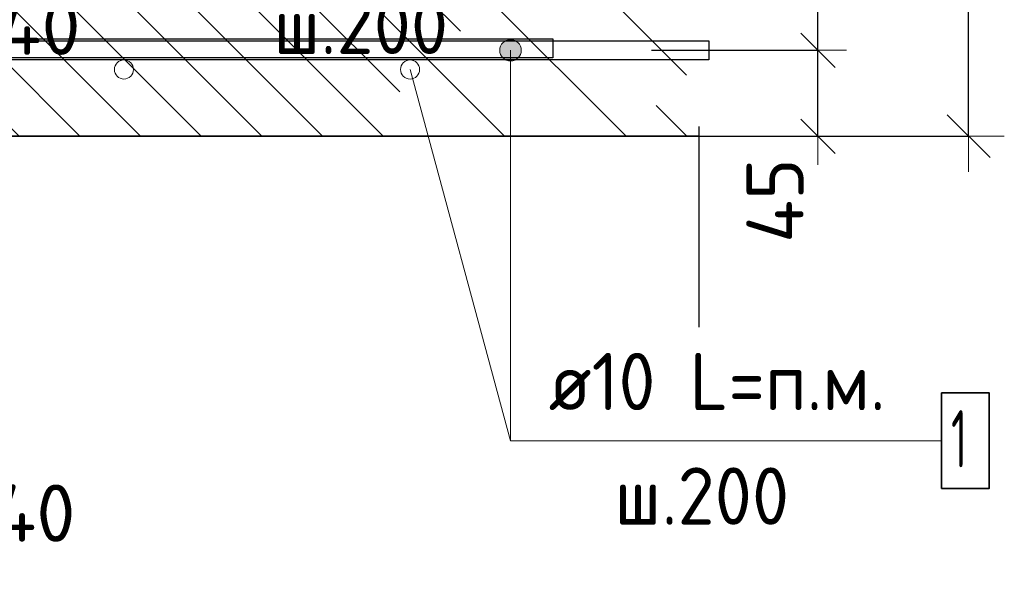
# Model space of a CAD drawing. Header units: metres. Extents: x -38 to 97, y -15 to 21.
# Tile 54 of 111: x 72.543 to 73.059, y 4.036 to 4.332. Entities that reach past the tile are written whole.
import ezdxf

# ---------------------------------------------------------------- set-up
doc = ezdxf.new("R2010")
doc.units = ezdxf.units.M
doc.header["$PDMODE"] = 65
doc.linetypes.add('______4', pattern=[0.135, 0.105, -0.03])
for name, color, linetype, lineweight in [('XR$4$Арм. стержнями нижней зоны', 180, 'Continuous', 35), ('XR$4$Размерная линия (1)', 7, 'Continuous', 13), ('XR$6$Арм. стержнями нижней зоны', 180, 'Continuous', 35), ('XR$6$Арм.стержн. Арматура края', 96, 'Continuous', 35), ('XR$6$Размерная линия (1)', 7, 'Continuous', 13), ('XR$6$Размерная линия_ общее', 7, 'Continuous', 13)]:
    doc.layers.add(name, color=color, linetype=linetype, lineweight=lineweight)
doc.styles.add('ISOCPEUR', font='txt')
doc.dimstyles.new('DIMSTYLE_10', dxfattribs={"dimtxt": 0.033, "dimasz": 0.0375, "dimexe": 0, "dimexo": 0, "dimgap": 0.0165, "dimtad": 2, "dimdec": 0, "dimlfac": 1000, "dimrnd": 1, "dimzin": 12, "dimdsep": 46, "dimtxsty": 'ISOCPEUR', "dimblk1": 'ALL_ML_STRICH', "dimblk2": 'ALL_ML_STRICH', "dimsah": 1, "dimcen": 0, "dimclrd": 7, "dimclre": 256, "dimclrt": 7, "dimadec": 0, "dimazin": 0, "dimtfac": 1, "dimtdec": 0, "dimtix": 1, "dimtmove": 2, "dimatfit": 3, "dimfxl": 0, "dimtzin": 0, "dimlwd": 0, "dimlwe": -3, "dimarcsym": 0})
doc.dimstyles.new('DIMSTYLE_14', dxfattribs={"dimtxt": 0.03, "dimasz": 0.03, "dimexe": 0, "dimexo": 0, "dimgap": 0.015, "dimtad": 2, "dimdec": 0, "dimlfac": 1000, "dimrnd": 1, "dimzin": 12, "dimdsep": 46, "dimtxsty": 'ISOCPEUR', "dimblk1": 'ALL_ML_STRICH', "dimblk2": 'ALL_ML_STRICH', "dimsah": 1, "dimcen": 0, "dimclrd": 7, "dimclre": 256, "dimclrt": 7, "dimadec": 0, "dimazin": 0, "dimtfac": 1, "dimtdec": 0, "dimtix": 1, "dimtmove": 2, "dimatfit": 3, "dimfxl": 0, "dimtzin": 0, "dimlwd": 0, "dimlwe": -3, "dimarcsym": 0})
doc.dimstyles.new('DIMSTYLE_16', dxfattribs={"dimtxt": 0.03, "dimasz": 0.03, "dimexe": 0, "dimexo": 0, "dimgap": 0.015, "dimtad": 2, "dimdec": 0, "dimlfac": 1000, "dimrnd": 1, "dimzin": 12, "dimdsep": 46, "dimtxsty": 'ISOCPEUR', "dimblk1": 'ALL_ML_STRICH', "dimblk2": 'ALL_ML_STRICH', "dimsah": 1, "dimcen": 0, "dimclrd": 7, "dimclre": 256, "dimclrt": 7, "dimadec": 0, "dimazin": 0, "dimtfac": 1, "dimtdec": 0, "dimtix": 1, "dimtmove": 2, "dimatfit": 3, "dimfxl": 0, "dimtvp": 1.2, "dimtzin": 0, "dimlwd": 0, "dimlwe": -3, "dimarcsym": 0})
doc.dimstyles.new('DIMSTYLE_25', dxfattribs={"dimtxt": 0.03, "dimasz": 0.03, "dimexe": 0, "dimexo": 0, "dimgap": 0.015, "dimtad": 2, "dimdec": 0, "dimlfac": 1000, "dimrnd": 5, "dimzin": 12, "dimdsep": 46, "dimtxsty": 'ISOCPEUR', "dimblk1": 'ALL_ML_STRICH', "dimblk2": 'ALL_ML_STRICH', "dimsah": 1, "dimcen": 0, "dimclrd": 7, "dimclre": 256, "dimclrt": 7, "dimadec": 0, "dimazin": 0, "dimtfac": 1, "dimtdec": 0, "dimtix": 1, "dimtmove": 2, "dimatfit": 3, "dimfxl": 0, "dimtvp": 1.2, "dimtzin": 0, "dimlwd": 0, "dimlwe": -3, "dimarcsym": 0})

# ---------------------------------------------------------------- blocks, each defined once
blk = doc.blocks.new('ALL_ML_STRICH')
at = {"color": 0, "linetype": 'ByBlock', "lineweight": -2}
for p, q in [((0, -0.5), (0, 0.5)), ((-0.3, -0.3), (0.3, 0.3)), ((-1, 0), (0.5, 0))]:
    blk.add_line(p, q, dxfattribs=at)
blk = doc.blocks.new('*D173')
at = {"layer": 'DEFPOINTS', "color": 7, "linetype": 'Continuous', "lineweight": 13, "transparency": 33554687}
for p in [(72.47266, 4.42139), (72.51262, 4.38139), (72.47266, 4.30616)]:
    blk.add_point(p, dxfattribs=at)
at = {"layer": 'XR$4$Размерная линия (1)', "color": 9, "linetype": 'Continuous', "lineweight": -2, "true_color": 0xc7c7c7, "transparency": 33554687}
for p, q in [((72.47266, 4.40139), (72.47266, 4.30616)), ((72.51262, 4.36139), (72.51262, 4.30616))]:
    blk.add_line(p, q, dxfattribs=at)
at = {"layer": 'XR$4$Размерная линия (1)', "color": 7, "linetype": 'Continuous', "lineweight": -2, "transparency": 33554687}
blk.add_line((72.47266, 4.30616), (72.51262, 4.30616), dxfattribs=at)
at = {"layer": 'XR$4$Размерная линия (1)', "color": 7, "linetype": 'Continuous', "lineweight": 13, "transparency": 33554687, "xscale": 0.03, "yscale": 0.03, "zscale": 0.03, "rotation": 180}
blk.add_blockref('ALL_ML_STRICH', (72.47266, 4.30616), dxfattribs=at)
at = {"layer": 'XR$4$Размерная линия (1)', "color": 7, "linetype": 'Continuous', "lineweight": 13, "transparency": 33554687, "xscale": 0.03, "yscale": 0.03, "zscale": 0.03}
blk.add_blockref('ALL_ML_STRICH', (72.51262, 4.30616), dxfattribs=at)
at = {"layer": 'XR$4$Размерная линия (1)', "color": 7, "linetype": 'Continuous', "lineweight": 13, "transparency": 33554687, "insert": (72.55296, 4.32836), "char_height": 0.03, "width": 0.06, "attachment_point": 5, "style": 'ISOCPEUR'}
blk.add_mtext('\\A1;{40}', dxfattribs=at)
blk = doc.blocks.new('*D480')
at = {"layer": 'DEFPOINTS', "color": 7, "linetype": 'Continuous', "lineweight": 13, "transparency": 33554687}
for p in [(72.86852, 4.47078), (72.86852, 4.27078), (73.04007, 4.27078)]:
    blk.add_point(p, dxfattribs=at)
at = {"layer": 'XR$6$Размерная линия_ общее', "color": 253, "linetype": 'Continuous', "lineweight": -2, "true_color": 0xa0a0a0, "transparency": 33554687}
for p, q in [((72.88852, 4.47078), (73.04007, 4.47078)), ((72.88852, 4.27078), (73.04007, 4.27078))]:
    blk.add_line(p, q, dxfattribs=at)
at = {"layer": 'XR$6$Размерная линия_ общее', "color": 7, "linetype": 'Continuous', "lineweight": -2, "transparency": 33554687}
blk.add_line((73.04007, 4.27078), (73.04007, 4.47078), dxfattribs=at)
at = {"layer": 'XR$6$Размерная линия_ общее', "color": 7, "linetype": 'Continuous', "lineweight": 13, "transparency": 33554687, "xscale": 0.0375, "yscale": 0.0375, "zscale": 0.0375}
for p, rotation in [((73.04007, 4.47078), 90), ((73.04007, 4.27078), 270)]:
    blk.add_blockref('ALL_ML_STRICH', p, dxfattribs=dict(at, rotation=rotation))
at = {"layer": 'XR$6$Размерная линия_ общее', "color": 7, "linetype": 'Continuous', "lineweight": 13, "transparency": 33554687, "insert": (73.01607, 4.37243), "char_height": 0.033, "width": 0.099, "attachment_point": 5, "rotation": 90, "style": 'ISOCPEUR'}
blk.add_mtext('\\A1;{200}', dxfattribs=at)
blk = doc.blocks.new('*D551')
at = {"layer": 'DEFPOINTS', "color": 7, "linetype": 'Continuous', "lineweight": 13, "transparency": 33554687}
for p in [(72.85381, 4.31578), (72.86666, 4.27078), (72.9611, 4.27078)]:
    blk.add_point(p, dxfattribs=at)
at = {"layer": 'XR$6$Размерная линия (1)', "color": 9, "linetype": 'Continuous', "lineweight": -2, "true_color": 0xc7c7c7, "transparency": 33554687}
for p, q in [((72.87381, 4.31578), (72.9611, 4.31578)), ((72.88666, 4.27078), (72.9611, 4.27078))]:
    blk.add_line(p, q, dxfattribs=at)
at = {"layer": 'XR$6$Размерная линия (1)', "color": 7, "linetype": 'Continuous', "lineweight": -2, "transparency": 33554687}
blk.add_line((72.9611, 4.27078), (72.9611, 4.31578), dxfattribs=at)
at = {"layer": 'XR$6$Размерная линия (1)', "color": 7, "linetype": 'Continuous', "lineweight": 13, "transparency": 33554687, "xscale": 0.03, "yscale": 0.03, "zscale": 0.03}
for p, rotation in [((72.9611, 4.31578), 90), ((72.9611, 4.27078), 270)]:
    blk.add_blockref('ALL_ML_STRICH', p, dxfattribs=dict(at, rotation=rotation))
at = {"layer": 'XR$6$Размерная линия (1)', "color": 7, "linetype": 'Continuous', "lineweight": 13, "transparency": 33554687, "insert": (72.9386, 4.23703), "char_height": 0.03, "width": 0.06, "attachment_point": 5, "rotation": 90, "style": 'ISOCPEUR'}
blk.add_mtext('\\A1;{45}', dxfattribs=at)
blk = doc.blocks.new('*D552')
at = {"layer": 'DEFPOINTS', "color": 7, "linetype": 'Continuous', "lineweight": 13, "transparency": 33554687}
for p in [(72.89397, 4.43978), (72.85381, 4.31578), (72.9611, 4.31578)]:
    blk.add_point(p, dxfattribs=at)
at = {"layer": 'XR$6$Размерная линия (1)', "color": 9, "linetype": 'Continuous', "lineweight": -2, "true_color": 0xc7c7c7, "transparency": 33554687}
for p, q in [((72.91397, 4.43978), (72.9611, 4.43978)), ((72.87381, 4.31578), (72.9611, 4.31578))]:
    blk.add_line(p, q, dxfattribs=at)
at = {"layer": 'XR$6$Размерная линия (1)', "color": 7, "linetype": 'Continuous', "lineweight": -2, "transparency": 33554687}
blk.add_line((72.9611, 4.31578), (72.9611, 4.43978), dxfattribs=at)
at = {"layer": 'XR$6$Размерная линия (1)', "color": 7, "linetype": 'Continuous', "lineweight": 13, "transparency": 33554687, "xscale": 0.03, "yscale": 0.03, "zscale": 0.03}
for p, rotation in [((72.9611, 4.43978), 90), ((72.9611, 4.31578), 270)]:
    blk.add_blockref('ALL_ML_STRICH', p, dxfattribs=dict(at, rotation=rotation))
at = {"layer": 'XR$6$Размерная линия (1)', "color": 7, "linetype": 'Continuous', "lineweight": 13, "transparency": 33554687, "insert": (72.9386, 4.38078), "char_height": 0.03, "width": 0.09, "attachment_point": 5, "rotation": 90, "style": 'ISOCPEUR'}
blk.add_mtext('\\A1;{124}', dxfattribs=at)
blk = doc.blocks.new('*D617')
at = {"layer": 'DEFPOINTS', "color": 7, "linetype": 'Continuous', "lineweight": 13, "transparency": 33554687}
for p in [(72.4672, 4.15078), (72.5072, 4.11078), (72.4672, 4.05102)]:
    blk.add_point(p, dxfattribs=at)
at = {"layer": 'XR$6$Размерная линия (1)', "color": 9, "linetype": 'Continuous', "lineweight": -2, "true_color": 0xc7c7c7, "transparency": 33554687}
for p, q in [((72.4672, 4.13078), (72.4672, 4.05102)), ((72.5072, 4.09078), (72.5072, 4.05102))]:
    blk.add_line(p, q, dxfattribs=at)
at = {"layer": 'XR$6$Размерная линия (1)', "color": 7, "linetype": 'Continuous', "lineweight": -2, "transparency": 33554687}
blk.add_line((72.4672, 4.05102), (72.5072, 4.05102), dxfattribs=at)
at = {"layer": 'XR$6$Размерная линия (1)', "color": 7, "linetype": 'Continuous', "lineweight": 13, "transparency": 33554687, "xscale": 0.03, "yscale": 0.03, "zscale": 0.03, "rotation": 180}
blk.add_blockref('ALL_ML_STRICH', (72.4672, 4.05102), dxfattribs=at)
at = {"layer": 'XR$6$Размерная линия (1)', "color": 7, "linetype": 'Continuous', "lineweight": 13, "transparency": 33554687, "xscale": 0.03, "yscale": 0.03, "zscale": 0.03}
blk.add_blockref('ALL_ML_STRICH', (72.5072, 4.05102), dxfattribs=at)
at = {"layer": 'XR$6$Размерная линия (1)', "color": 7, "linetype": 'Continuous', "lineweight": 13, "transparency": 33554687, "insert": (72.55028, 4.07331), "char_height": 0.03, "width": 0.06, "attachment_point": 5, "style": 'ISOCPEUR'}
blk.add_mtext('\\A1;{40}', dxfattribs=at)

msp = doc.modelspace()

# ---------------------------------------------------------------- hatches: boundary and pattern name
at = {"linetype": 'Continuous', "lineweight": 13, "transparency": 33554687}
h = msp.add_hatch(dxfattribs=at)
h.set_pattern_fill('__________540', scale=0.015, style=0, pattern_type=2)
h.set_pattern_definition([(135, (0, 0), (-0.031819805, -0.031819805), [0.4, -0.05, 0, -0.05]), (135, (-0.01591, -0.01591), (-0.031819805, -0.031819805), [0.8, -0.1, 0.1, -0.1])])
h.paths.add_polyline_path([(72.2872, 4.47078), (72.2872, 4.35078), (72.2072, 4.31078), (72.2072, 4.27078), (72.89885, 4.27078), (72.89885, 4.47078)], flags=0)
at = {"layer": 'XR$6$Арм. стержнями нижней зоны', "linetype": 'Continuous', "lineweight": 13, "transparency": 33554687}
for points in [[(72.79709, 4.32062), (72.80272, 4.32062), (72.79991, 4.32141)], [(72.79428, 4.31578), (72.80553, 4.31578), (72.80474, 4.3186)], [(72.79428, 4.31578), (72.80474, 4.3186), (72.79507, 4.3186)], [(72.79507, 4.3186), (72.80474, 4.3186), (72.80272, 4.32062)], [(72.79507, 4.3186), (72.80272, 4.32062), (72.79709, 4.32062)], [(72.79507, 4.31297), (72.80553, 4.31578), (72.79428, 4.31578)], [(72.79507, 4.31297), (72.80474, 4.31297), (72.80553, 4.31578)], [(72.79709, 4.31095), (72.80474, 4.31297), (72.79507, 4.31297)], [(72.79709, 4.31095), (72.80272, 4.31095), (72.80474, 4.31297)], [(72.80272, 4.31095), (72.79709, 4.31095), (72.79991, 4.31016)]]:
    msp.add_hatch(color=7, dxfattribs=at).paths.add_polyline_path(points)

# ---------------------------------------------------------------- linework, layer by layer
at = {"color": 7, "linetype": '______4', "lineweight": 25, "transparency": 33554687}
msp.add_line((72.89885, 4.17078), (72.89885, 4.57078), dxfattribs=at)
at = {"color": 7, "linetype": 'Continuous', "lineweight": 13, "transparency": 33554687}
msp.add_line((72.74723, 4.30573), (72.79991, 4.11125), dxfattribs=at)
at = {"color": 7, "linetype": 'Continuous', "lineweight": 35, "transparency": 33554687}
msp.add_line((72.5072, 4.27078), (72.89885, 4.27078), dxfattribs=at)
at = {"color": 7, "linetype": 'Continuous', "lineweight": 13, "transparency": 33554687}
for centre in [(72.59723, 4.30573), (72.74723, 4.30573)]:
    msp.add_circle(centre, 0.005, dxfattribs=at)
at = {"layer": 'XR$6$Арм. стержнями нижней зоны', "color": 7, "linetype": 'Continuous', "lineweight": 13, "transparency": 33554687}
for p, q in [((72.79991, 4.32141), (72.79991, 4.32141)), ((72.79428, 4.31578), (72.79428, 4.31578)), ((72.79991, 4.11125), (72.79991, 4.31578)), ((72.80553, 4.31578), (72.80553, 4.31578)), ((72.79991, 4.31016), (72.79991, 4.31016)), ((72.79991, 4.11125), (73.02591, 4.11125))]:
    msp.add_line(p, q, dxfattribs=at)
at = {"layer": 'XR$6$Арм. стержнями нижней зоны', "color": 4, "linetype": 'Continuous', "lineweight": 25, "transparency": 33554687}
msp.add_lwpolyline([(72.30715, 4.32078), (72.90385, 4.32078), (72.90385, 4.31078), (72.30715, 4.31078), (72.30715, 4.32078)], dxfattribs=at)
at = {"layer": 'XR$6$Арм. стержнями нижней зоны', "color": 7, "linetype": 'Continuous', "lineweight": 35, "transparency": 33554687}
msp.add_lwpolyline([(73.02591, 4.08625), (73.05091, 4.08625), (73.05091, 4.13625), (73.02591, 4.13625), (73.02591, 4.08625)], dxfattribs=at)
at = {"layer": 'XR$6$Арм. стержнями нижней зоны', "color": 7, "linetype": 'Continuous', "lineweight": 13, "transparency": 33554687}
msp.add_circle((72.79991, 4.31578), 0.00563, dxfattribs=at)
at = {"layer": 'XR$6$Арм.стержн. Арматура края', "color": 4, "linetype": 'Continuous', "lineweight": 25, "transparency": 33554687}
for points in [[(72.35137, 4.32178), (72.82212, 4.32178), (72.82212, 4.31178)], [(72.82212, 4.31178), (72.35068, 4.31178)]]:
    msp.add_lwpolyline(points, dxfattribs=at)

# ---------------------------------------------------------------- texts
at = {"layer": 'XR$4$Арм. стержнями нижней зоны', "color": 7, "linetype": 'Continuous', "lineweight": 25, "transparency": 33554687, "insert": (72.67559, 4.31382), "char_height": 0.03, "width": 0.1311996, "attachment_point": 7, "style": 'ISOCPEUR'}
msp.add_mtext('\\W0.95;ш.200 ', dxfattribs=at)
at = {"layer": 'XR$6$Арм. стержнями нижней зоны', "color": 7, "linetype": 'Continuous', "lineweight": 25, "transparency": 33554687, "char_height": 0.03, "attachment_point": 7, "style": 'ISOCPEUR'}
for s, insert, width in [('\\W0.94;ø10 L=п.м.', (72.81991, 4.12725), 0.1999832), ('\\W0.56;1', (73.03091, 4.09725), 0.0233333), ('\\W0.95;ш.200 ', (72.85441, 4.06725), 0.1311996)]:
    msp.add_mtext(s, dxfattribs=dict(at, insert=insert, width=width))

# ---------------------------------------------------------------- dimensions: what is measured, and where the dimension line sits
at = {"layer": 'XR$4$Размерная линия (1)', "color": 7, "linetype": 'Continuous', "lineweight": 13, "transparency": 33554687}
dim = msp.add_linear_dim(base=(72.51262, 4.30616), p1=(72.47266, 4.40139), p2=(72.51262, 4.36139), dimstyle='DIMSTYLE_16', override={"dimpost": '<>', "dimclrd": 7, "dimclre": 9, "dimclrt": 7, "dimlwd": 0, "dimlwe": 65533}, dxfattribs=at)
dim.commit()
dim.dimension.update_dxf_attribs({"geometry": '*D173', "text_midpoint": (72.55296, 4.32836), "dimtype": 160})
at = {"layer": 'XR$6$Размерная линия (1)', "color": 7, "linetype": 'Continuous', "lineweight": 13, "transparency": 33554687}
for base, p1, p2, dimstyle, picture, middle in [((72.9611, 4.43978), (72.87381, 4.31578), (72.91397, 4.43978), 'DIMSTYLE_14', '*D552', (72.9386, 4.38078)), ((72.9611, 4.31578), (72.88666, 4.27078), (72.87381, 4.31578), 'DIMSTYLE_16', '*D551', (72.9386, 4.23703))]:
    dim = msp.add_linear_dim(base=base, p1=p1, p2=p2, angle=90, dimstyle=dimstyle, override={"dimpost": '<>', "dimclrd": 7, "dimclre": 9, "dimclrt": 7, "dimlwd": 0, "dimlwe": 65533}, dxfattribs=at)
    dim.commit()
    dim.dimension.update_dxf_attribs({"geometry": picture, "text_midpoint": middle, "dimtype": 160})
dim = msp.add_linear_dim(base=(72.5072, 4.05102), p1=(72.4672, 4.13078), p2=(72.5072, 4.09078), dimstyle='DIMSTYLE_25', override={"dimpost": '<>', "dimclrd": 7, "dimclre": 9, "dimclrt": 7, "dimlwd": 0, "dimlwe": 65533}, dxfattribs=at)
dim.commit()
dim.dimension.update_dxf_attribs({"geometry": '*D617', "text_midpoint": (72.55028, 4.07331), "dimtype": 160})
at = {"layer": 'XR$6$Размерная линия_ общее', "color": 7, "linetype": 'Continuous', "lineweight": 13, "transparency": 33554687}
dim = msp.add_linear_dim(base=(73.04007, 4.47078), p1=(72.88852, 4.27078), p2=(72.88852, 4.47078), angle=90, dimstyle='DIMSTYLE_10', override={"dimpost": '<>', "dimclrd": 7, "dimclre": 253, "dimclrt": 7, "dimlwd": 0, "dimlwe": 65533}, dxfattribs=at)
dim.commit()
dim.dimension.update_dxf_attribs({"geometry": '*D480', "text_midpoint": (73.01607, 4.37243), "dimtype": 160})

doc.saveas('drawing.dxf')
